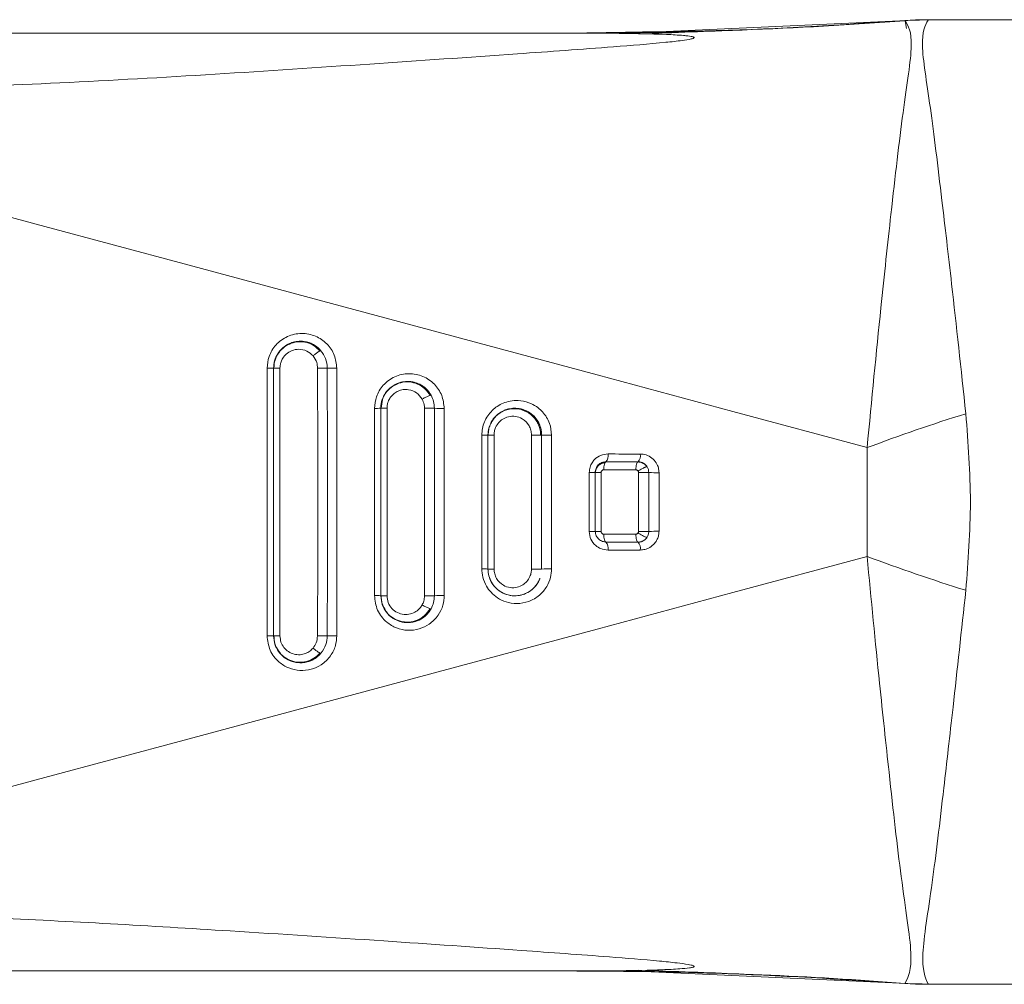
# Model space of a CAD drawing. Header units: millimetres. Extents: x -456 to 1926, y -70 to 431.
# Tile 31 of 44: x 622 to 641, y 391 to 409. Entities that reach past the tile are written whole.
import ezdxf

# ---------------------------------------------------------------- set-up
doc = ezdxf.new("R2010")
doc.units = ezdxf.units.MM
doc.linetypes.add('SLD-Solid', pattern=[0])

msp = doc.modelspace()

# ---------------------------------------------------------------- linework, layer by layer
at = {"color": 7, "linetype": 'SLD-Solid', "lineweight": 18}
for p, q in [((638.746, 409.129), (633.978, 408.907)), ((639.156, 409.142), (638.706, 409.126)), ((638.708, 409.124), (638.709, 409.126)), ((638.708, 409.126), (638.708, 409.126)), ((638.735, 408.981), (638.708, 409.124)), ((639.156, 409.142), (638.82, 409.133)), ((639.15, 409.141), (639.153, 409.142)), ((651.926, 409.142), (639.153, 409.142)), ((632.621, 408.892), (617.426, 408.892)), ((617.426, 408.892), (632.621, 408.892)), ((617.426, 408.892), (632.621, 408.892)), ((633.489, 408.91), (632.412, 408.892)), ((632.447, 408.892), (632.412, 408.892)), ((634.783, 408.925), (633.443, 408.899)), ((626.804, 402.638), (626.804, 397.646)), ((626.926, 402.643), (626.926, 402.643)), ((626.926, 397.642), (626.926, 402.642)), ((626.926, 402.642), (626.926, 401.091)), ((627.045, 397.642), (627.045, 402.642)), ((628.106, 397.647), (628.106, 402.637)), ((629.234, 402.34), (629.204, 402.327)), ((628.95, 402.018), (628.926, 401.893)), ((628.957, 402.053), (628.931, 401.892)), ((628.926, 401.893), (628.926, 401.893)), ((628.926, 398.392), (628.926, 401.892)), ((629.042, 398.392), (629.042, 401.892)), ((629.927, 401.892), (629.927, 398.393)), ((630.11, 398.397), (630.11, 401.888)), ((630.926, 401.393), (630.934, 401.473)), ((630.926, 401.393), (630.926, 401.393)), ((630.926, 398.892), (630.926, 401.392)), ((631.039, 398.892), (631.039, 401.392)), ((631.738, 401.391), (631.738, 398.892)), ((631.927, 401.392), (631.927, 398.892)), ((632.114, 398.897), (632.114, 401.388)), ((637.999, 401.157), (637.999, 399.128)), ((633.126, 400.892), (633.126, 400.892)), ((633.726, 400.892), (633.721, 400.889)), ((633.726, 400.892), (633.726, 400.892)), ((632.926, 400.693), (632.926, 400.693)), ((632.926, 399.592), (632.926, 400.692)), ((632.926, 400.692), (632.934, 400.692)), ((632.926, 400.692), (632.926, 400.692)), ((633.036, 399.592), (633.036, 400.692)), ((633.736, 400.692), (633.736, 399.593)), ((633.927, 400.692), (633.927, 399.592)), ((633.721, 399.395), (633.731, 399.396)), ((633.726, 399.392), (633.782, 399.401)), ((633.817, 399.415), (633.832, 399.425)), ((626.926, 399.184), (626.926, 397.642)), ((617.426, 391.392), (632.622, 391.392)), ((633.364, 391.389), (632.621, 391.392)), ((633.443, 391.386), (634.783, 391.36)), ((633.978, 391.378), (638.746, 391.156)), ((638.706, 391.159), (639.156, 391.143)), ((651.926, 391.142), (639.153, 391.142))]:
    msp.add_line(p, q, dxfattribs=at)
at = {"color": 7, "linetype": 'SLD-Solid', "lineweight": 18, "flags": 128}
for points in [[(637.999, 401.157), (635.494, 401.832), (632.965, 402.513), (630.413, 403.2), (627.843, 403.891), (625.257, 404.586), (622.657, 405.285), (620.046, 405.986), (617.426, 406.689)], [(626.926, 402.642), (626.929, 402.642), (626.935, 402.642), (626.946, 402.642), (626.96, 402.642), (626.978, 402.642), (626.998, 402.642), (627.021, 402.642), (627.045, 402.642)], [(628.926, 401.892), (628.929, 401.892), (628.935, 401.892), (628.945, 401.892), (628.959, 401.892), (628.976, 401.892), (628.996, 401.892), (629.018, 401.892), (629.042, 401.892)], [(630.926, 401.392), (630.929, 401.392), (630.935, 401.392), (630.944, 401.392), (630.958, 401.392), (630.975, 401.392), (630.994, 401.392), (631.016, 401.392), (631.039, 401.392)], [(633.126, 400.892), (633.202, 400.892), (633.277, 400.892), (633.352, 400.892), (633.427, 400.892), (633.502, 400.892), (633.577, 400.892), (633.652, 400.892), (633.726, 400.892)], [(633.086, 400.742), (633.161, 400.742), (633.236, 400.742), (633.311, 400.742), (633.386, 400.742), (633.461, 400.742), (633.536, 400.742), (633.61, 400.742), (633.685, 400.742)], [(633.685, 399.542), (633.61, 399.542), (633.536, 399.542), (633.461, 399.542), (633.386, 399.542), (633.311, 399.542), (633.236, 399.542), (633.161, 399.542), (633.086, 399.542)], [(633.726, 399.392), (633.652, 399.392), (633.577, 399.392), (633.502, 399.392), (633.427, 399.392), (633.352, 399.392), (633.277, 399.392), (633.202, 399.392), (633.126, 399.392)], [(637.999, 399.128), (635.494, 398.453), (632.964, 397.771), (630.413, 397.085), (627.843, 396.394), (625.257, 395.698), (622.657, 395), (620.046, 394.299), (617.426, 393.596)], [(630.926, 398.892), (630.929, 398.892), (630.935, 398.892), (630.944, 398.892), (630.958, 398.892), (630.975, 398.892), (630.994, 398.892), (631.016, 398.892), (631.039, 398.892)], [(628.926, 398.392), (628.929, 398.392), (628.935, 398.392), (628.945, 398.392), (628.959, 398.392), (628.976, 398.392), (628.996, 398.392), (629.018, 398.392), (629.042, 398.392)], [(626.926, 397.642), (626.929, 397.642), (626.935, 397.642), (626.946, 397.642), (626.96, 397.642), (626.978, 397.642), (626.998, 397.642), (627.021, 397.642), (627.045, 397.642)]]:
    msp.add_lwpolyline(points, dxfattribs=at)
at = {"color": 7, "linetype": 'SLD-Solid', "lineweight": 18}
for centre, radius, start, end in [((632.621, 489.022), 80.13, 270.00047, 274.35694), ((639.079, 403.567), 5.57, 89.4, 93.8228), ((626.831, 403.673), 1.035, 268.5039, 275.297), ((628.059, 404.344), 1.707, 265.5847, 271.5943), ((628.833, 402.949), 1.06, 268.6092, 275.0371), ((630.059, 403.656), 1.769, 265.7045, 271.6381), ((649.816, 369.744), 33.562, 107.2886, 110.6148), ((632.06, 403.177), 1.79, 265.7207, 271.7088), ((632.997, 401.005), 0.172, 318.9749, 11.1488), ((633.601, 401.005), 0.169, 318.0462, 11.2555), ((632.838, 402.367), 1.677, 269.2041, 273.0109), ((634.063, 403.758), 3.069, 267.4635, 271.0234), ((632.838, 397.922), 1.672, 86.9798, 90.7984), ((633.976, 566.934), 167.342, 269.91757, 269.98297), ((634.063, 396.534), 3.062, 88.9742, 92.5424), ((632.997, 399.279), 0.172, 348.8498, 41.0277), ((633.601, 399.279), 0.169, 348.7425, 41.9571), ((649.81, 430.534), 33.554, 249.3907, 252.7177), ((630.836, 397.837), 1.059, 85.0877, 91.3264), ((632.06, 397.11), 1.787, 88.2891, 94.286), ((628.833, 397.338), 1.059, 84.9547, 91.3936), ((630.012, 509.585), 111.193, 269.8609, 269.95622), ((630.059, 396.631), 1.766, 88.3598, 94.302), ((629.948, 398.57), 0.428, 234.2158, 258.7242), ((626.831, 396.613), 1.034, 84.6955, 91.4992), ((628.045, 482.027), 84.384, 269.79658, 269.91992), ((628.059, 395.943), 1.705, 88.404, 94.4217), ((632.621, 311.261), 80.131, 85.64373, 89.46874), ((639.079, 396.718), 5.57, 266.1765, 270.5992)]:
    msp.add_arc(centre, radius, start, end, dxfattribs=at)
for points, knots in [([(638.708, 409.126), (637.534, 409.048), (635.796, 408.934), (634.054, 408.916), (633.489, 408.91)], [0, 0, 0, 0, 0.675421, 1, 1, 1, 1]), ([(638.708, 409.124), (638.77, 409.026), (638.892, 408.832), (638.67, 407.508), (638.469, 405.752), (638.235, 403.594), (638.085, 402.046), (637.999, 401.157)], [0, 0, 0, 0, 0.215583, 0.424685, 0.63353, 0.789403, 1, 1, 1, 1]), ([(639.153, 409.142), (639.07, 409.142), (638.921, 409.14), (638.773, 409.13), (638.708, 409.126)], [0, 0, 0, 0, 0.559994, 1, 1, 1, 1]), ([(638.708, 409.126), (638.708, 409.126), (638.709, 409.126), (638.708, 409.124), (638.708, 409.124)], [0, 0, 0, 0, 0.56272, 1, 1, 1, 1]), ([(639.138, 409.136), (639.081, 409.029), (638.968, 408.817), (639.178, 407.591), (639.37, 405.992), (639.598, 404.042), (639.752, 402.616), (639.842, 401.789)], [0, 0, 0, 0, 0.215496, 0.427053, 0.635274, 0.788728, 1, 1, 1, 1]), ([(639.153, 409.142), (639.152, 409.142), (639.151, 409.141), (639.142, 409.138), (639.138, 409.136)], [0, 0, 0, 0, 0.558771, 1, 1, 1, 1]), ([(635.597, 408.948), (635.309, 408.936), (634.715, 408.912), (634.07, 408.889), (633.737, 408.877)], [0, 0, 0, 0, 0.484398, 1, 1, 1, 1]), ([(617.426, 407.761), (619.264, 407.819), (623.041, 407.936), (627.725, 408.246), (631.165, 408.482), (633.005, 408.615), (634.034, 408.697), (634.511, 408.748), (634.684, 408.774), (634.752, 408.793), (634.773, 408.803), (634.773, 408.814), (634.752, 408.823), (634.713, 408.832), (634.652, 408.841), (634.503, 408.855), (634.157, 408.873), (633.505, 408.889), (632.956, 408.891), (632.621, 408.892)], [0, 0, 0, 0, 0.277155, 0.569443, 0.709642, 0.801656, 0.852577, 0.869317, 0.879228, 0.882226, 0.884534, 0.88657, 0.888768, 0.891502, 0.895083, 0.899771, 0.916626, 0.949186, 1, 1, 1, 1]), ([(632.412, 408.892), (632.423, 408.892), (632.443, 408.892), (632.567, 408.892), (632.621, 408.892)], [0, 0, 0, 0, 0.562892, 1, 1, 1, 1]), ([(632.621, 408.892), (632.548, 408.892), (632.466, 408.892), (632.449, 408.892), (632.447, 408.892)], [0, 0, 0, 0, 0.885404, 1, 1, 1, 1]), ([(628.106, 402.637), (628.096, 402.721), (628.077, 402.889), (627.929, 403.105), (627.712, 403.253), (627.447, 403.305), (627.179, 403.247), (626.963, 403.089), (626.828, 402.871), (626.811, 402.713), (626.804, 402.638)], [0, 0, 0, 0, 0.12211, 0.245335, 0.372955, 0.505082, 0.637903, 0.768428, 0.891679, 1, 1, 1, 1]), ([(627.804, 402.97), (627.774, 403), (627.7, 403.073), (627.545, 403.139), (627.375, 403.148), (627.223, 403.107), (627.098, 403.029), (627, 402.915), (626.938, 402.782), (626.93, 402.688), (626.926, 402.642)], [0, 0, 0, 0, 0.103498, 0.258662, 0.412509, 0.522336, 0.64949, 0.77121, 0.887895, 1, 1, 1, 1]), ([(626.926, 402.642), (626.928, 402.676), (626.932, 402.743), (626.964, 402.842), (627.016, 402.935), (627.1, 403.028), (627.203, 403.096), (627.321, 403.135), (627.435, 403.147), (627.545, 403.132), (627.646, 403.095), (627.732, 403.044), (627.781, 402.994), (627.804, 402.97)], [0, 0, 0, 0, 0.081863, 0.166352, 0.253534, 0.343472, 0.472825, 0.555787, 0.650793, 0.754358, 0.828991, 0.917965, 1, 1, 1, 1]), ([(627.796, 402.955), (627.76, 402.991), (627.689, 403.063), (627.548, 403.123), (627.399, 403.14), (627.252, 403.111), (627.119, 403.039), (627.015, 402.93), (626.944, 402.794), (626.936, 402.693), (626.931, 402.642)], [0, 0, 0, 0, 0.126134, 0.251556, 0.376473, 0.501136, 0.625765, 0.750491, 0.875295, 1, 1, 1, 1]), ([(627.045, 402.642), (627.046, 402.66), (627.048, 402.699), (627.064, 402.763), (627.099, 402.835), (627.163, 402.911), (627.265, 402.976), (627.401, 403.002), (627.55, 402.971), (627.625, 402.902), (627.662, 402.868)], [0, 0, 0, 0, 0.062202, 0.135737, 0.227017, 0.340978, 0.481272, 0.64725, 0.824568, 1, 1, 1, 1]), ([(627.79, 402.96), (627.787, 402.959), (627.778, 402.955), (627.759, 402.943), (627.735, 402.926), (627.71, 402.907), (627.685, 402.887), (627.67, 402.874), (627.662, 402.867)], [0, 0, 0, 0, 0.134566, 0.316276, 0.497973, 0.674968, 0.843264, 1, 1, 1, 1]), ([(627.809, 402.964), (627.808, 402.965), (627.805, 402.966), (627.798, 402.964), (627.792, 402.961), (627.79, 402.96)], [0, 0, 0, 0, 0.426533, 0.88448, 1, 1, 1, 1]), ([(627.804, 402.97), (627.839, 402.921), (627.91, 402.824), (627.921, 402.702), (627.927, 402.642)], [0, 0, 0, 0, 0.501133, 1, 1, 1, 1]), ([(627.662, 402.868), (627.689, 402.828), (627.736, 402.759), (627.743, 402.676), (627.745, 402.641)], [0, 0, 0, 0, 0.583209, 1, 1, 1, 1]), ([(627.927, 402.642), (627.926, 402.642), (627.923, 402.642), (627.91, 402.642), (627.892, 402.642), (627.867, 402.642), (627.838, 402.642), (627.806, 402.642), (627.775, 402.642), (627.755, 402.641), (627.745, 402.641)], [0, 0, 0, 0, 0.115075, 0.238255, 0.367497, 0.5, 0.632503, 0.761746, 0.884925, 1, 1, 1, 1]), ([(627.745, 402.641), (627.749, 401.706), (627.755, 400.04), (627.748, 398.373), (627.745, 397.643)], [0, 0, 0, 0, 0.561693, 1, 1, 1, 1]), ([(627.927, 402.642), (627.929, 401.706), (627.932, 400.039), (627.929, 398.373), (627.927, 397.643)], [0, 0, 0, 0, 0.561705, 1, 1, 1, 1]), ([(630.11, 401.888), (630.1, 401.971), (630.081, 402.139), (629.933, 402.355), (629.716, 402.503), (629.449, 402.555), (629.18, 402.496), (628.965, 402.336), (628.831, 402.12), (628.815, 401.962), (628.808, 401.888)], [0, 0, 0, 0, 0.121562, 0.244482, 0.372443, 0.505911, 0.640023, 0.770914, 0.893144, 1, 1, 1, 1]), ([(629.864, 402.134), (629.835, 402.177), (629.774, 402.267), (629.626, 402.362), (629.45, 402.403), (629.269, 402.377), (629.12, 402.299), (629.01, 402.182), (628.94, 402.044), (628.931, 401.942), (628.926, 401.892)], [0, 0, 0, 0, 0.117871, 0.245763, 0.395767, 0.530728, 0.660259, 0.774453, 0.8886, 1, 1, 1, 1]), ([(628.957, 402.055), (628.962, 402.071), (628.978, 402.125), (629.033, 402.206), (629.129, 402.304), (629.253, 402.369), (629.393, 402.396), (629.516, 402.39), (629.627, 402.354), (629.722, 402.3), (629.804, 402.228), (629.845, 402.164), (629.864, 402.134)], [0, 0, 0, 0, 0.045358, 0.145197, 0.248853, 0.400978, 0.501499, 0.621011, 0.719546, 0.804772, 0.906342, 1, 1, 1, 1]), ([(629.85, 402.126), (629.819, 402.172), (629.757, 402.263), (629.616, 402.351), (629.459, 402.391), (629.297, 402.377), (629.147, 402.312), (629.031, 402.201), (628.966, 402.107), (628.957, 402.053), (628.957, 402.053)], [0, 0, 0, 0, 0.144578, 0.288075, 0.430723, 0.572903, 0.714998, 0.857266, 0.999734, 1, 1, 1, 1]), ([(629.042, 401.892), (629.043, 401.911), (629.045, 401.953), (629.064, 402.021), (629.104, 402.099), (629.169, 402.168), (629.252, 402.217), (629.344, 402.244), (629.464, 402.243), (629.601, 402.192), (629.666, 402.105), (629.698, 402.062)], [0, 0, 0, 0, 0.060974, 0.134031, 0.226048, 0.34221, 0.435268, 0.540822, 0.65477, 0.828002, 1, 1, 1, 1]), ([(629.864, 402.134), (629.863, 402.135), (629.861, 402.136), (629.853, 402.135), (629.846, 402.133), (629.845, 402.132)], [0, 0, 0, 0, 0.423243, 0.879271, 1, 1, 1, 1]), ([(628.926, 401.893), (628.928, 401.949), (628.929, 402.01), (628.957, 402.061), (628.959, 402.065)], [0, 0, 0, 0, 0.925546, 1, 1, 1, 1]), ([(628.926, 401.892), (628.928, 401.928), (628.93, 401.984), (628.95, 402.036), (628.957, 402.055)], [0, 0, 0, 0, 0.645685, 1, 1, 1, 1]), ([(629.845, 402.132), (629.841, 402.131), (629.831, 402.128), (629.81, 402.119), (629.783, 402.107), (629.753, 402.092), (629.724, 402.077), (629.706, 402.067), (629.698, 402.062)], [0, 0, 0, 0, 0.13295, 0.31543, 0.497906, 0.675415, 0.84376, 1, 1, 1, 1]), ([(629.698, 402.062), (629.712, 402.03), (629.737, 401.976), (629.74, 401.916), (629.742, 401.892)], [0, 0, 0, 0, 0.584591, 1, 1, 1, 1]), ([(629.864, 402.134), (629.882, 402.096), (629.918, 402.019), (629.924, 401.935), (629.927, 401.892)], [0, 0, 0, 0, 0.499024, 1, 1, 1, 1]), ([(632.114, 401.388), (632.106, 401.463), (632.094, 401.581), (632.022, 401.726), (631.967, 401.8), (631.903, 401.867), (631.824, 401.932), (631.677, 402.009), (631.507, 402.043), (631.341, 402.03), (631.172, 401.98), (631.027, 401.883), (630.918, 401.753), (630.857, 401.638), (630.818, 401.515), (630.814, 401.431), (630.811, 401.389)], [0, 0, 0, 0, 0.108868, 0.170073, 0.235648, 0.243541, 0.308214, 0.38546, 0.48989, 0.563467, 0.631506, 0.750347, 0.814407, 0.877392, 0.939244, 1, 1, 1, 1]), ([(628.808, 401.888), (628.808, 401.207), (628.808, 400.043), (628.808, 398.878), (628.808, 398.396)], [0, 0, 0, 0, 0.585647, 1, 1, 1, 1]), ([(628.926, 401.892), (628.926, 401.209), (628.926, 400.042), (628.926, 398.876), (628.926, 398.392)], [0, 0, 0, 0, 0.5856475, 1, 1, 1, 1]), ([(629.742, 401.892), (629.743, 401.243), (629.746, 400.077), (629.743, 398.911), (629.742, 398.393)], [0, 0, 0, 0, 0.555969, 1, 1, 1, 1]), ([(629.927, 401.892), (629.926, 401.892), (629.923, 401.892), (629.911, 401.892), (629.892, 401.892), (629.867, 401.892), (629.837, 401.892), (629.804, 401.892), (629.772, 401.892), (629.752, 401.892), (629.742, 401.892)], [0, 0, 0, 0, 0.11449, 0.237535, 0.367026, 0.499999, 0.632972, 0.762464, 0.885509, 1, 1, 1, 1]), ([(630.926, 401.392), (630.929, 401.427), (630.933, 401.497), (630.973, 401.616), (631.056, 401.743), (631.177, 401.833), (631.308, 401.883), (631.437, 401.899), (631.569, 401.877), (631.689, 401.824), (631.786, 401.748), (631.865, 401.643), (631.917, 401.523), (631.923, 401.436), (631.926, 401.392)], [0, 0, 0, 0, 0.065832, 0.132704, 0.235989, 0.351358, 0.415251, 0.503915, 0.599976, 0.669222, 0.755303, 0.834588, 0.917484, 1, 1, 1, 1]), ([(631.926, 401.392), (631.926, 401.412), (631.923, 401.475), (631.891, 401.598), (631.8, 401.743), (631.641, 401.858), (631.475, 401.898), (631.336, 401.888), (631.206, 401.85), (631.094, 401.774), (631.013, 401.681), (630.988, 401.628), (630.977, 401.606)], [0, 0, 0, 0, 0.043973, 0.135406, 0.272582, 0.416607, 0.568897, 0.652673, 0.731247, 0.872442, 0.94672, 1, 1, 1, 1]), ([(631.909, 401.381), (631.907, 401.415), (631.904, 401.482), (631.874, 401.578), (631.828, 401.666), (631.745, 401.767), (631.608, 401.858), (631.419, 401.896), (631.229, 401.859), (631.094, 401.769), (631.02, 401.684), (630.998, 401.641), (630.991, 401.627)], [0, 0, 0, 0, 0.075886, 0.151571, 0.226946, 0.301943, 0.45009, 0.597139, 0.743746, 0.890512, 0.964424, 1, 1, 1, 1]), ([(639.842, 401.789), (639.884, 401.24), (639.969, 400.142), (639.884, 399.044), (639.842, 398.495)], [0, 0, 0, 0, 0.499972, 1, 1, 1, 1]), ([(630.991, 401.627), (630.983, 401.613), (630.958, 401.57), (630.935, 401.49), (630.932, 401.425), (630.93, 401.392)], [0, 0, 0, 0, 0.20608, 0.603144, 1, 1, 1, 1]), ([(631.039, 401.392), (631.04, 401.414), (631.043, 401.463), (631.069, 401.544), (631.121, 401.625), (631.203, 401.695), (631.311, 401.741), (631.44, 401.747), (631.583, 401.698), (631.683, 401.597), (631.731, 401.483), (631.736, 401.422), (631.738, 401.391)], [0, 0, 0, 0, 0.05889, 0.131984, 0.227373, 0.317308, 0.424713, 0.545782, 0.670567, 0.834795, 0.917467, 1, 1, 1, 1]), ([(630.937, 401.492), (630.937, 401.491), (630.927, 401.459), (630.927, 401.425), (630.926, 401.392)], [0, 0, 0, 0, 0.036623, 1, 1, 1, 1]), ([(630.811, 401.389), (630.827, 401.389), (630.857, 401.389), (630.893, 401.39), (630.921, 401.391), (630.924, 401.392), (630.926, 401.392)], [0, 0, 0, 0, 0.243609, 0.467621, 0.72131, 1, 1, 1, 1]), ([(630.811, 401.389), (630.811, 400.908), (630.812, 400.077), (630.811, 399.246), (630.811, 398.896)], [0, 0, 0, 0, 0.578625, 1, 1, 1, 1]), ([(630.926, 401.392), (630.926, 400.91), (630.926, 400.077), (630.926, 399.243), (630.926, 398.892)], [0, 0, 0, 0, 0.578624, 1, 1, 1, 1]), ([(631.908, 401.392), (631.903, 401.392), (631.892, 401.392), (631.867, 401.392), (631.836, 401.392), (631.802, 401.392), (631.769, 401.392), (631.748, 401.392), (631.738, 401.392)], [0, 0, 0, 0, 0.148617, 0.327954, 0.507287, 0.681651, 0.84686, 1, 1, 1, 1]), ([(631.927, 401.392), (631.926, 401.392), (631.923, 401.392), (631.916, 401.392), (631.909, 401.392), (631.908, 401.392)], [0, 0, 0, 0, 0.445046, 0.925146, 1, 1, 1, 1]), ([(633.166, 401.039), (633.118, 401.033), (633.027, 401.023), (632.926, 400.952), (632.864, 400.874), (632.824, 400.79), (632.818, 400.725), (632.815, 400.69)], [0, 0, 0, 0, 0.261453, 0.508983, 0.649421, 0.811251, 1, 1, 1, 1]), ([(633.767, 401.038), (633.655, 401.038), (633.455, 401.038), (633.254, 401.038), (633.166, 401.039)], [0, 0, 0, 0, 0.558055, 1, 1, 1, 1]), ([(634.117, 400.69), (634.115, 400.719), (634.11, 400.784), (634.066, 400.881), (633.987, 400.969), (633.881, 401.028), (633.803, 401.035), (633.767, 401.038)], [0, 0, 0, 0, 0.15664, 0.347141, 0.566253, 0.797598, 1, 1, 1, 1]), ([(633.126, 400.892), (633.1, 400.889), (633.048, 400.883), (632.99, 400.843), (632.954, 400.798), (632.932, 400.75), (632.928, 400.712), (632.926, 400.692)], [0, 0, 0, 0, 0.268651, 0.518505, 0.657801, 0.816403, 1, 1, 1, 1]), ([(633.112, 400.871), (633.1, 400.871), (633.076, 400.87), (633.042, 400.859), (633.01, 400.842), (632.982, 400.819), (632.959, 400.789), (632.943, 400.756), (632.934, 400.722), (632.934, 400.701), (632.934, 400.692)], [0, 0, 0, 0, 0.127996, 0.256077, 0.384726, 0.514236, 0.644701, 0.77607, 0.907997, 1, 1, 1, 1]), ([(633.726, 400.892), (633.615, 400.892), (633.415, 400.892), (633.215, 400.892), (633.126, 400.892)], [0, 0, 0, 0, 0.558056, 1, 1, 1, 1]), ([(633.721, 400.889), (633.718, 400.887), (633.709, 400.883), (633.697, 400.851), (633.687, 400.801), (633.686, 400.762), (633.685, 400.742)], [0, 0, 0, 0, 0.182918, 0.455279, 0.727639, 1, 1, 1, 1]), ([(633.887, 400.796), (633.877, 400.811), (633.856, 400.84), (633.812, 400.87), (633.766, 400.889), (633.735, 400.889), (633.721, 400.89)], [0, 0, 0, 0, 0.267922, 0.531824, 0.792487, 1, 1, 1, 1]), ([(633.896, 400.799), (633.885, 400.813), (633.863, 400.843), (633.828, 400.866), (633.802, 400.878), (633.773, 400.888), (633.747, 400.891), (633.726, 400.892)], [0, 0, 0, 0, 0.2497197, 0.544545, 0.5985125, 0.6925505, 1, 1, 1, 1]), ([(632.815, 400.69), (632.815, 400.489), (632.815, 400.124), (632.815, 399.758), (632.815, 399.594)], [0, 0, 0, 0, 0.551131, 1, 1, 1, 1]), ([(632.934, 400.692), (632.934, 400.692), (632.937, 400.692), (632.956, 400.692), (632.99, 400.692), (633.021, 400.692), (633.036, 400.692)], [0, 0, 0, 0, 0.026954, 0.351303, 0.675651, 1, 1, 1, 1]), ([(633.036, 400.692), (633.037, 400.698), (633.038, 400.71), (633.046, 400.723), (633.055, 400.732), (633.065, 400.738), (633.075, 400.742), (633.082, 400.742), (633.086, 400.742)], [0, 0, 0, 0, 0.217305, 0.430777, 0.575827, 0.714334, 0.853388, 1, 1, 1, 1]), ([(633.685, 400.742), (633.689, 400.742), (633.697, 400.742), (633.708, 400.737), (633.719, 400.73), (633.725, 400.723), (633.728, 400.719)], [0, 0, 0, 0, 0.230799, 0.45919, 0.732023, 1, 1, 1, 1]), ([(633.896, 400.799), (633.894, 400.8), (633.892, 400.802), (633.88, 400.8), (633.862, 400.794), (633.839, 400.784), (633.811, 400.77), (633.782, 400.754), (633.753, 400.736), (633.736, 400.725), (633.728, 400.719)], [0, 0, 0, 0, 0.113774, 0.236652, 0.366448, 0.500002, 0.633556, 0.763352, 0.886228, 1, 1, 1, 1]), ([(633.728, 400.719), (633.73, 400.714), (633.735, 400.706), (633.735, 400.696), (633.736, 400.692)], [0, 0, 0, 0, 0.556659, 1, 1, 1, 1]), ([(633.927, 400.692), (633.926, 400.692), (633.923, 400.692), (633.911, 400.692), (633.891, 400.692), (633.865, 400.692), (633.833, 400.692), (633.8, 400.692), (633.766, 400.692), (633.746, 400.692), (633.736, 400.692)], [0, 0, 0, 0, 0.113929, 0.236843, 0.366573, 0.5, 0.633427, 0.763157, 0.886071, 1, 1, 1, 1]), ([(633.896, 400.799), (633.905, 400.782), (633.922, 400.749), (633.925, 400.711), (633.927, 400.692)], [0, 0, 0, 0, 0.495741, 1, 1, 1, 1]), ([(634.117, 399.595), (634.117, 399.799), (634.118, 400.164), (634.117, 400.529), (634.117, 400.69)], [0, 0, 0, 0, 0.560123, 1, 1, 1, 1]), ([(632.815, 399.594), (632.822, 399.544), (632.834, 399.444), (632.923, 399.333), (633.036, 399.26), (633.12, 399.251), (633.166, 399.246)], [0, 0, 0, 0, 0.2703903, 0.5357746, 0.7445391, 1, 1, 1, 1]), ([(632.93, 399.593), (632.93, 399.579), (632.932, 399.552), (632.945, 399.513), (632.965, 399.477), (632.992, 399.447), (633.025, 399.423), (633.061, 399.407), (633.092, 399.399), (633.111, 399.399), (633.116, 399.399)], [0, 0, 0, 0, 0.136117, 0.27231, 0.408174, 0.543208, 0.67737, 0.810754, 0.943671, 1, 1, 1, 1]), ([(633.086, 399.542), (633.08, 399.543), (633.069, 399.544), (633.056, 399.552), (633.047, 399.561), (633.041, 399.57), (633.037, 399.581), (633.037, 399.588), (633.036, 399.592)], [0, 0, 0, 0, 0.221635, 0.440098, 0.584189, 0.720594, 0.856716, 1, 1, 1, 1]), ([(633.728, 399.566), (633.725, 399.562), (633.721, 399.556), (633.711, 399.549), (633.699, 399.543), (633.69, 399.543), (633.685, 399.542)], [0, 0, 0, 0, 0.229475, 0.460672, 0.730808, 1, 1, 1, 1]), ([(633.736, 399.593), (633.735, 399.588), (633.734, 399.578), (633.73, 399.57), (633.728, 399.566)], [0, 0, 0, 0, 0.514525, 1, 1, 1, 1]), ([(633.896, 399.486), (633.894, 399.485), (633.892, 399.483), (633.88, 399.484), (633.862, 399.49), (633.839, 399.5), (633.811, 399.514), (633.782, 399.531), (633.754, 399.548), (633.736, 399.56), (633.728, 399.566)], [0, 0, 0, 0, 0.113772, 0.23665, 0.366446, 0.500001, 0.633555, 0.763351, 0.886228, 1, 1, 1, 1]), ([(633.767, 399.246), (633.796, 399.249), (633.858, 399.253), (633.952, 399.293), (634.032, 399.36), (634.085, 399.442), (634.113, 399.52), (634.116, 399.571), (634.117, 399.595)], [0, 0, 0, 0, 0.162686, 0.346492, 0.557609, 0.726171, 0.874109, 1, 1, 1, 1]), ([(633.927, 399.592), (633.925, 399.572), (633.922, 399.534), (633.904, 399.501), (633.896, 399.486)], [0, 0, 0, 0, 0.542875, 1, 1, 1, 1]), ([(633.126, 399.392), (633.239, 399.392), (633.439, 399.392), (633.639, 399.392), (633.726, 399.392)], [0, 0, 0, 0, 0.561955, 1, 1, 1, 1]), ([(633.722, 399.395), (633.735, 399.395), (633.762, 399.396), (633.802, 399.408), (633.833, 399.422), (633.847, 399.435), (633.851, 399.439)], [0, 0, 0, 0, 0.27556, 0.577927, 0.880927, 1, 1, 1, 1]), ([(633.845, 399.434), (633.851, 399.437), (633.871, 399.45), (633.886, 399.471), (633.896, 399.486)], [0, 0, 0, 0, 0.294063, 1, 1, 1, 1]), ([(633.166, 399.246), (633.278, 399.246), (633.479, 399.246), (633.679, 399.246), (633.767, 399.246)], [0, 0, 0, 0, 0.5619577, 1, 1, 1, 1]), ([(637.999, 399.128), (638.077, 398.325), (638.213, 396.906), (638.436, 394.838), (638.639, 393.007), (638.89, 391.508), (638.77, 391.279), (638.708, 391.161)], [0, 0, 0, 0, 0.1901674, 0.336225, 0.5408755, 0.7620022, 1, 1, 1, 1]), ([(630.811, 398.896), (630.815, 398.844), (630.823, 398.73), (630.887, 398.579), (630.983, 398.449), (631.105, 398.345), (631.268, 398.268), (631.471, 398.236), (631.691, 398.276), (631.888, 398.39), (632.025, 398.551), (632.101, 398.725), (632.109, 398.842), (632.114, 398.897)], [0, 0, 0, 0, 0.075669, 0.164787, 0.233499, 0.310956, 0.398367, 0.4985, 0.611916, 0.727202, 0.830679, 0.920924, 1, 1, 1, 1]), ([(631.896, 398.719), (631.892, 398.709), (631.868, 398.648), (631.797, 398.542), (631.677, 398.452), (631.546, 398.402), (631.414, 398.385), (631.273, 398.409), (631.157, 398.466), (631.062, 398.543), (630.987, 398.642), (630.936, 398.765), (630.93, 398.85), (630.926, 398.892)], [0, 0, 0, 0, 0.023608, 0.139606, 0.269752, 0.340778, 0.442985, 0.554154, 0.646459, 0.720712, 0.817332, 0.910373, 1, 1, 1, 1]), ([(630.926, 398.892), (630.93, 398.849), (630.936, 398.761), (630.995, 398.625), (631.104, 398.495), (631.247, 398.417), (631.389, 398.389), (631.516, 398.394), (631.642, 398.435), (631.752, 398.505), (631.836, 398.598), (631.878, 398.673), (631.894, 398.714), (631.896, 398.719)], [0, 0, 0, 0, 0.091238, 0.18376, 0.307166, 0.445037, 0.527064, 0.623018, 0.720259, 0.816508, 0.907519, 0.987641, 1, 1, 1, 1]), ([(631.738, 398.892), (631.737, 398.87), (631.734, 398.821), (631.708, 398.74), (631.656, 398.659), (631.574, 398.589), (631.467, 398.544), (631.337, 398.537), (631.195, 398.587), (631.095, 398.687), (631.046, 398.801), (631.042, 398.862), (631.039, 398.892)], [0, 0, 0, 0, 0.058992, 0.132132, 0.227579, 0.317583, 0.425083, 0.546249, 0.671117, 0.835444, 0.918174, 1, 1, 1, 1]), ([(631.926, 398.892), (631.925, 398.892), (631.922, 398.892), (631.908, 398.892), (631.89, 398.892), (631.867, 398.892), (631.84, 398.892), (631.81, 398.892), (631.774, 398.892), (631.751, 398.892), (631.738, 398.892)], [0, 0, 0, 0, 0.137223, 0.267433, 0.387963, 0.497455, 0.608552, 0.730615, 0.862046, 1, 1, 1, 1]), ([(639.842, 398.495), (639.761, 397.752), (639.619, 396.442), (639.404, 394.571), (639.208, 392.906), (638.971, 391.522), (639.081, 391.276), (639.138, 391.149)], [0, 0, 0, 0, 0.1900085, 0.3346503, 0.5383376, 0.7615276, 1, 1, 1, 1]), ([(628.808, 398.396), (628.82, 398.303), (628.843, 398.115), (629.012, 397.903), (629.217, 397.781), (629.431, 397.737), (629.643, 397.763), (629.843, 397.858), (629.999, 398.014), (630.094, 398.206), (630.105, 398.336), (630.11, 398.397)], [0, 0, 0, 0, 0.135185, 0.272261, 0.377488, 0.484751, 0.591543, 0.692042, 0.810013, 0.911732, 1, 1, 1, 1]), ([(629.864, 398.151), (629.843, 398.118), (629.799, 398.05), (629.699, 397.966), (629.589, 397.914), (629.474, 397.891), (629.338, 397.892), (629.186, 397.942), (629.044, 398.056), (628.946, 398.209), (628.933, 398.332), (628.926, 398.392)], [0, 0, 0, 0, 0.088729, 0.182864, 0.293162, 0.36578, 0.450942, 0.602861, 0.721548, 0.864409, 1, 1, 1, 1]), ([(628.926, 398.392), (628.932, 398.336), (628.943, 398.222), (629.03, 398.073), (629.16, 397.957), (629.314, 397.896), (629.492, 397.886), (629.653, 397.936), (629.786, 398.033), (629.839, 398.113), (629.864, 398.151)], [0, 0, 0, 0, 0.124797, 0.252599, 0.375406, 0.514472, 0.62662, 0.782775, 0.897235, 1, 1, 1, 1]), ([(628.931, 398.4), (628.933, 398.345), (628.938, 398.254), (628.984, 398.177), (629.002, 398.147)], [0, 0, 0, 0, 0.610845, 1, 1, 1, 1]), ([(629.698, 398.223), (629.684, 398.201), (629.653, 398.153), (629.58, 398.092), (629.479, 398.047), (629.357, 398.036), (629.233, 398.071), (629.129, 398.15), (629.056, 398.262), (629.047, 398.349), (629.042, 398.392)], [0, 0, 0, 0, 0.084422, 0.185892, 0.306091, 0.441556, 0.582282, 0.721931, 0.861634, 1, 1, 1, 1]), ([(629.742, 398.393), (629.739, 398.359), (629.735, 398.299), (629.709, 398.246), (629.698, 398.223)], [0, 0, 0, 0, 0.573714, 1, 1, 1, 1]), ([(629.927, 398.393), (629.924, 398.35), (629.918, 398.265), (629.882, 398.189), (629.864, 398.151)], [0, 0, 0, 0, 0.50105, 1, 1, 1, 1]), ([(629.002, 398.147), (629.011, 398.129), (629.043, 398.062), (629.144, 397.978), (629.29, 397.909), (629.452, 397.894), (629.609, 397.931), (629.751, 398.016), (629.814, 398.107), (629.846, 398.152)], [0, 0, 0, 0, 0.056991, 0.213689, 0.370116, 0.526558, 0.683436, 0.841165, 1, 1, 1, 1]), ([(626.804, 397.646), (626.816, 397.554), (626.839, 397.368), (627.004, 397.158), (627.205, 397.035), (627.415, 396.987), (627.627, 397.01), (627.83, 397.101), (627.991, 397.257), (628.089, 397.453), (628.101, 397.585), (628.106, 397.647)], [0, 0, 0, 0, 0.134387, 0.270116, 0.373824, 0.479039, 0.584256, 0.685463, 0.805996, 0.909843, 1, 1, 1, 1]), ([(627.809, 397.321), (627.782, 397.292), (627.727, 397.235), (627.611, 397.171), (627.457, 397.133), (627.283, 397.152), (627.132, 397.228), (627.019, 397.339), (626.942, 397.48), (626.931, 397.589), (626.926, 397.642)], [0, 0, 0, 0, 0.095895, 0.194773, 0.322721, 0.484171, 0.61556, 0.73382, 0.86996, 1, 1, 1, 1]), ([(626.926, 397.642), (626.931, 397.591), (626.94, 397.488), (627.012, 397.35), (627.121, 397.236), (627.26, 397.162), (627.417, 397.134), (627.57, 397.156), (627.707, 397.218), (627.776, 397.287), (627.809, 397.321)], [0, 0, 0, 0, 0.123146, 0.248295, 0.369663, 0.502327, 0.631598, 0.760884, 0.882964, 1, 1, 1, 1]), ([(626.931, 397.649), (626.935, 397.599), (626.942, 397.498), (627.011, 397.36), (627.114, 397.249), (627.246, 397.176), (627.393, 397.145), (627.542, 397.16), (627.683, 397.218), (627.755, 397.288), (627.791, 397.324)], [0, 0, 0, 0, 0.124866, 0.249809, 0.374627, 0.499292, 0.623933, 0.748774, 0.874061, 1, 1, 1, 1]), ([(627.662, 397.417), (627.643, 397.397), (627.603, 397.355), (627.52, 397.311), (627.417, 397.287), (627.305, 397.298), (627.199, 397.345), (627.114, 397.424), (627.056, 397.527), (627.049, 397.604), (627.045, 397.642)], [0, 0, 0, 0, 0.093826, 0.204031, 0.329319, 0.463373, 0.598394, 0.732574, 0.866939, 1, 1, 1, 1]), ([(627.745, 397.643), (627.741, 397.6), (627.733, 397.517), (627.685, 397.449), (627.662, 397.417)], [0, 0, 0, 0, 0.522143, 1, 1, 1, 1]), ([(627.927, 397.643), (627.922, 397.589), (627.912, 397.471), (627.845, 397.373), (627.809, 397.321)], [0, 0, 0, 0, 0.457769, 1, 1, 1, 1]), ([(627.809, 397.321), (627.808, 397.32), (627.804, 397.318), (627.792, 397.323), (627.777, 397.331), (627.759, 397.342), (627.738, 397.356), (627.715, 397.373), (627.689, 397.394), (627.671, 397.409), (627.662, 397.417)], [0, 0, 0, 0, 0.136994, 0.267534, 0.389021, 0.499979, 0.610951, 0.732451, 0.863, 1, 1, 1, 1]), ([(632.621, 391.392), (633.148, 391.394), (633.785, 391.395), (634.465, 391.427), (634.645, 391.442), (634.722, 391.455), (634.749, 391.461), (634.766, 391.467), (634.774, 391.474), (634.77, 391.483), (634.75, 391.493), (634.712, 391.503), (634.617, 391.521), (634.42, 391.547), (633.933, 391.596), (632.963, 391.673), (631.249, 391.797), (628.888, 391.96), (625.589, 392.175), (621.735, 392.401), (618.834, 392.483), (617.426, 392.523)], [0, 0, 0, 0, 0.079633, 0.096416, 0.106506, 0.108989, 0.110947, 0.112535, 0.113904, 0.115836, 0.117972, 0.120667, 0.124353, 0.135955, 0.15357, 0.20236, 0.286651, 0.417176, 0.562519, 0.787792, 1, 1, 1, 1]), ([(638.708, 391.159), (637.534, 391.234), (635.437, 391.368), (633.336, 391.385), (632.412, 391.392)], [0, 0, 0, 0, 0.560021, 1, 1, 1, 1]), ([(633.738, 391.407), (634.072, 391.395), (634.721, 391.372), (635.319, 391.348), (635.608, 391.336)], [0, 0, 0, 0, 0.515544, 1, 1, 1, 1]), ([(638.708, 391.161), (638.708, 391.16), (638.709, 391.159), (638.708, 391.159), (638.708, 391.159)], [0, 0, 0, 0, 0.556333, 1, 1, 1, 1]), ([(639.153, 391.142), (639.07, 391.143), (638.921, 391.145), (638.773, 391.155), (638.708, 391.159)], [0, 0, 0, 0, 0.559994, 1, 1, 1, 1]), ([(639.138, 391.149), (639.143, 391.147), (639.151, 391.143), (639.152, 391.143), (639.153, 391.142)], [0, 0, 0, 0, 0.561067, 1, 1, 1, 1])]:
    msp.add_open_spline(points, degree=3, knots=knots, dxfattribs=at)
for points in [[(632.926, 400.692), (632.929, 400.718), (632.936, 400.771), (632.982, 400.837), (633.048, 400.883), (633.1, 400.889), (633.126, 400.892)], [(633.126, 400.892), (633.121, 400.89), (633.111, 400.885), (633.097, 400.851), (633.088, 400.801), (633.087, 400.762), (633.086, 400.742)], [(633.726, 400.892), (633.743, 400.891), (633.777, 400.889), (633.824, 400.869), (633.866, 400.84), (633.886, 400.812), (633.896, 400.799)], [(632.926, 399.592), (632.928, 399.592), (632.931, 399.592), (632.955, 399.592), (632.991, 399.592), (633.021, 399.592), (633.036, 399.592)], [(633.126, 399.392), (633.121, 399.395), (633.111, 399.399), (633.097, 399.434), (633.088, 399.483), (633.087, 399.523), (633.086, 399.542)], [(633.726, 399.392), (633.721, 399.395), (633.71, 399.399), (633.697, 399.434), (633.687, 399.483), (633.686, 399.523), (633.685, 399.542)], [(633.896, 399.486), (633.886, 399.472), (633.866, 399.445), (633.824, 399.416), (633.777, 399.396), (633.743, 399.393), (633.726, 399.392)]]:
    msp.add_open_spline(points, degree=3, dxfattribs=at)

doc.saveas('drawing.dxf')
